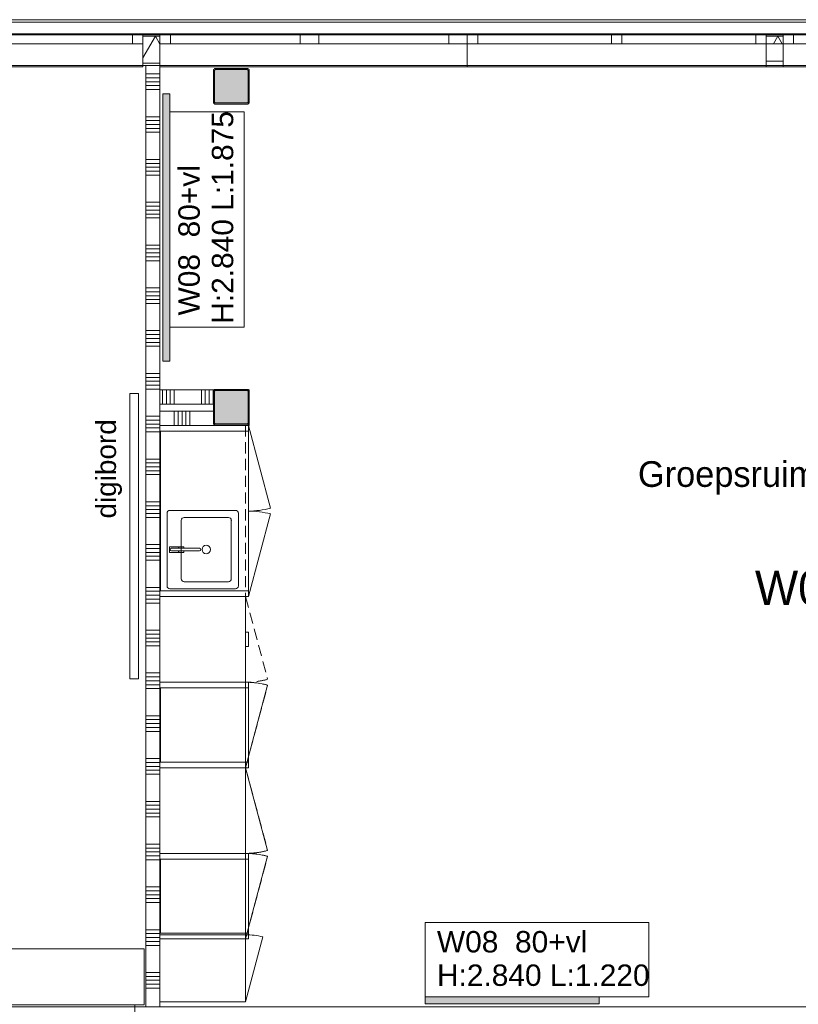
# Model space of a CAD drawing. Header units: millimetres. Extents: x -409 to 257590, y -7854 to 67330.
# Tile 148 of 205: x 15417 to 20876, y 56477 to 63380. Entities that reach past the tile are written whole.
import ezdxf
from ezdxf.enums import TextEntityAlignment as Align

# ---------------------------------------------------------------- set-up
doc = ezdxf.new("R2010")
doc.units = ezdxf.units.MM
doc.header["$MEASUREMENT"] = 0
doc.linetypes.add('B0702', pattern=[117.37, 78.119999, -39.250001])
for name, color, linetype in [('22 NC Binnenwanden', 7, 'Continuous'), ('42 Binnenwandafw', 7, 'Continuous'), ('42 Binnenwandafw Doorsnede-arcering', 7, 'Continuous'), ('72 VI kastenwanden', 7, 'Continuous'), ('Info Wandafwerking aanduiding', 7, 'Continuous'), ('New_21 Buitenwanden', 7, 'Continuous'), ('New_21 Buitenwanden Doorsnede-arcering', 7, 'Continuous'), ('New_21 Buitenwanden Laagscheidingslijnen', 7, 'Continuous'), ('New_21 Buitenwanden Ramen', 7, 'Continuous'), ('New_22 NC Binnenwanden', 7, 'Continuous'), ('New_22 NC Binnenwanden Doorsnede-arcering', 7, 'Continuous'), ('New_22 NC Binnenwanden Ramen', 7, 'Continuous'), ('New_23 Vloeren', 7, 'Continuous'), ('New_72 Vaste Inrichting', 7, 'Continuous'), ('New_72 VI kastenwanden', 7, 'Continuous'), ('New_info tekst digiborden', 7, 'Continuous'), ('New_Z Ruimtefuncties', 7, 'Continuous'), ('New_Z Ruimtefuncties Zone omranding', 7, 'Continuous'), ('New_Z Ruimtefuncties Zone tekst', 7, 'Continuous'), ('S-COLS-____-OTLN.RVT S', 7, 'Continuous'), ('S-COLS-____-OTLN.RVT S 2D arcering', 7, 'Continuous')]:
    doc.layers.add(name, color=color, linetype=linetype)
doc.styles.add('GENERATED_STYLE_1', font='txt')
doc.styles.add('GENERATED_STYLE_2', font='txt')
pattern_1 = [(270, (0, 0), (200, 0), [])]

# ---------------------------------------------------------------- blocks, each defined once
blk = doc.blocks.new('Slab_1_2', base_point=(0, 42578.3))
at = {"layer": 'New_23 Vloeren', "color": 1, "linetype": 'Continuous', "lineweight": 0, "flags": 128}
blk.add_lwpolyline([(25600, 28000.1), (25600, 47486.3), (25600, 47510), (25600, 63060), (0, 63060), (0, 42578.3), (0, 39540), (0, 17060)], dxfattribs=at)
blk = doc.blocks.new('#Pui inbouwgarderobe 01')
at = {"layer": 'New_22 NC Binnenwanden Ramen', "color": 9, "linetype": 'Continuous', "lineweight": 0}
for p, q in [((-1600, 0), (-1600, -392)), ((-1533, 0), (-1600, 0)), ((1533, 0), (-1533, 0)), ((1600, 0), (1533, 0)), ((1600, -392), (1600, 0)), ((-1600, -392), (-1533, -392)), ((-1533, -392), (-1533, -513)), ((-1533, -392), (1533, -392)), ((1533, -513), (1533, -392)), ((1533, -392), (1600, -392)), ((-1533, -513), (-1533, -543)), ((1533, -531), (-1533, -531)), ((-1533, -543), (-1515, -543)), ((-1515, -543), (1515, -543)), ((1515, -543), (1533, -543)), ((1533, -543), (1533, -513))]:
    blk.add_line(p, q, dxfattribs=at)
at = {"layer": 'New_22 NC Binnenwanden Ramen', "color": 1, "linetype": 'Continuous', "lineweight": 0}
for p, q in [((1533, -462), (-1533, -462)), ((-1533, -513), (-1533, -543)), ((-1533, -543), (-1533, -513)), ((-1533, -513), (-1533, -543)), ((-1533, -543), (-1533, -513)), ((-1533, -513), (-1533, -543)), ((-1533, -543), (-1533, -513)), ((-1533, -543), (-1515, -543)), ((-1515, -543), (-1533, -543)), ((1515, -543), (1533, -543)), ((1533, -543), (1515, -543)), ((1533, -543), (1533, -513)), ((1533, -513), (1533, -543)), ((1533, -543), (1533, -513))]:
    blk.add_line(p, q, dxfattribs=at)
blk = doc.blocks.new('Wall_156_2', base_point=(7050, 56360))
at = {"layer": 'New_22 NC Binnenwanden Ramen', "color": 1, "linetype": 'Continuous', "lineweight": 0, "xscale": -1.00000000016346, "zscale": 1000}
blk.add_blockref('#Pui inbouwgarderobe 01', (14690, 56866), dxfattribs=at)
blk = doc.blocks.new('*X727')
at = {"layer": 'New_22 NC Binnenwanden Doorsnede-arcering', "color": 254, "linetype": 'Continuous', "lineweight": 0, "true_color": 0xe9ebeb}
for p, q in [((16500, 60635), (16500, 60628.5)), ((16500, 60628.5), (16500, 60535)), ((16527.4, 60635), (16527.4, 60628.5)), ((16527.4, 60628.5), (16527.4, 60535)), ((16554.9, 60635), (16554.9, 60628.5)), ((16554.9, 60628.5), (16554.9, 60535)), ((16582.3, 60635), (16582.3, 60628.5)), ((16582.3, 60628.5), (16582.3, 60535)), ((16609.7, 60635), (16609.7, 60628.5)), ((16609.7, 60628.5), (16609.7, 60535))]:
    blk.add_line(p, q, dxfattribs=at)
blk = doc.blocks.new('Wall_157_2', base_point=(16775, 60535))
at = {"layer": 'New_22 NC Binnenwanden', "color": 8, "linetype": 'Continuous', "lineweight": 0, "true_color": 0x778488, "flags": 128}
for points in [[(16775, 60635), (16400, 60635)], [(16400, 60535), (16400, 60635)], [(16400, 60535), (16775, 60535)]]:
    blk.add_lwpolyline(points, dxfattribs=at)
at = {"layer": 'New_22 NC Binnenwanden', "color": 8, "lineweight": 0, "true_color": 0x778488}
blk.add_blockref('*X727', (0, 0), dxfattribs=at)
blk = doc.blocks.new('*X729')
at = {"layer": 'New_22 NC Binnenwanden Doorsnede-arcering', "color": 254, "linetype": 'Continuous', "lineweight": 0, "true_color": 0xe9ebeb}
for p, q in [((16417.7, 60685), (16417.7, 60785)), ((16445.1, 60685), (16445.1, 60785)), ((16472.6, 60685), (16472.6, 60785)), ((16500, 60685), (16500, 60785)), ((16690.3, 60685), (16690.3, 60785)), ((16717.7, 60685), (16717.7, 60785)), ((16745.1, 60685), (16745.1, 60785)), ((16772.6, 60685), (16772.6, 60785))]:
    blk.add_line(p, q, dxfattribs=at)
blk = doc.blocks.new('Wall_158_2', base_point=(16775, 60785))
at = {"layer": 'New_22 NC Binnenwanden', "color": 8, "linetype": 'Continuous', "lineweight": 0, "true_color": 0x778488, "flags": 128}
for points in [[(16775, 60785), (16400, 60785)], [(16400, 60785), (16400, 60685)], [(16775, 60785), (16775, 60774)], [(16400, 60685), (16775, 60685)]]:
    blk.add_lwpolyline(points, dxfattribs=at)
at = {"layer": 'New_22 NC Binnenwanden', "color": 8, "lineweight": 0, "true_color": 0x778488}
blk.add_blockref('*X729', (0, 0), dxfattribs=at)
blk = doc.blocks.new('Wall_213_2', base_point=(25600, 63060))
at = {"layer": 'New_21 Buitenwanden', "color": 8, "linetype": 'Continuous', "lineweight": 0, "true_color": 0x778488}
for p, q in [((25814, 63362), (-214.2, 63362)), ((25744, 63274), (-144.2, 63274))]:
    blk.add_line(p, q, dxfattribs=at)
at = {"layer": 'New_21 Buitenwanden', "color": 8, "linetype": 'Continuous', "lineweight": 0, "true_color": 0x778488, "flags": 128}
for points in [[(25920, 63380), (-320.2, 63380)], [(-0.2, 63060), (25600, 63060)]]:
    blk.add_lwpolyline(points, dxfattribs=at)
blk = doc.blocks.new('Kast basis 1D 22_5')
at = {"layer": 'New_72 VI kastenwanden', "color": 1, "linetype": 'Continuous', "lineweight": 0}
for p, q in [((0, 600), (470, 600)), ((0, 0), (0, 600)), ((470, 0), (470, 600)), ((0, 0), (470, 0)), ((0, 0), (454, -121.6))]:
    blk.add_line(p, q, dxfattribs=at)
blk.add_arc((0, 0), 470, 345, 0, dxfattribs=at)
blk = doc.blocks.new('Kast basis 2D 22')
at = {"layer": 'New_72 VI kastenwanden', "color": 1, "linetype": 'Continuous', "lineweight": 0}
for p, q in [((0, 620), (1200, 620)), ((0, 0), (0, 620)), ((1125, 570), (615, 570)), ((890, 554), (850, 554)), ((850, 554), (850, 489)), ((890, 489), (890, 554)), ((1200, 0), (1200, 620)), ((595, 550), (595, 90)), ((850, 489), (861, 489)), ((861, 488), (850.3, 488)), ((850.3, 488), (850.3, 453)), ((861, 540), (861, 342.1)), ((861, 489), (861, 540)), ((861, 453), (861, 488)), ((879, 342.2), (879, 540)), ((879, 540), (879, 489)), ((879, 489), (890, 489)), ((889.7, 488), (879, 488)), ((879, 488), (879, 453)), ((889.7, 453), (889.7, 488)), ((1145, 90), (1145, 550)), ((645, 450), (645, 140)), ((1075, 470), (665, 470)), ((850.3, 453), (861, 453)), ((879, 453), (889.7, 453)), ((1095, 140), (1095, 450)), ((615, 70), (1125, 70)), ((665, 120), (1075, 120)), ((0, 0), (1200, 0)), ((0, 0), (579.6, -155.3)), ((1200, 0), (620.4, -155.3))]:
    blk.add_line(p, q, dxfattribs=at)
blk.add_circle((870, 295), 30, dxfattribs=at)
for centre, radius, start, end in [((615, 550), 20, 90, 180), ((1125, 550), 20, 0, 90), ((870, 540), 9, 0, 180), ((870, 540), 9, 0, 180), ((665, 450), 20, 90, 180), ((1075, 450), 20, 0, 90), ((870, 342.1), 9, 180.14724, 0.14724), ((665, 140), 20, 180, 270), ((1075, 140), 20, 270, 0), ((615, 90), 20, 180, 270), ((1125, 90), 20, 270, 0), ((0, 0), 600, 345, 0), ((1200, 0), 600, 180, 195)]:
    blk.add_arc(centre, radius, start, end, dxfattribs=at)
blk.add_point((665, 120), dxfattribs=at)
blk = doc.blocks.new('Kast basis 1D 22')
at = {"layer": 'New_72 VI kastenwanden', "color": 1, "linetype": 'Continuous', "lineweight": 0}
for p, q in [((0, 600), (600, 600)), ((0, 0), (0, 600)), ((600, 0), (600, 600)), ((0, 0), (600, 0)), ((0, 0), (579.6, -155.3))]:
    blk.add_line(p, q, dxfattribs=at)
blk.add_arc((0, 0), 600, 345, 0, dxfattribs=at)
blk = doc.blocks.new('Wall_387_2', base_point=(16400, 60985))
at = {"layer": '42 Binnenwandafw Doorsnede-arcering', "linetype": 'Continuous', "lineweight": 0, "true_color": 0x934451}
blk.add_hatch(color=15, dxfattribs=at).paths.add_polyline_path([(16470, 60985), (16470, 62860), (16420, 62860), (16420, 60985)])
at = {"layer": '42 Binnenwandafw', "color": 15, "linetype": 'Continuous', "lineweight": 0, "true_color": 0x934451, "flags": 128}
for points in [[(16470, 62860), (16420, 62860)], [(16420, 62860), (16420, 60985)], [(16470, 60985), (16470, 62860)], [(16420, 60985), (16470, 60985)]]:
    blk.add_lwpolyline(points, dxfattribs=at)
blk = doc.blocks.new('Wall_416_2', base_point=(18259, 56460))
at = {"layer": '42 Binnenwandafw Doorsnede-arcering', "linetype": 'Continuous', "lineweight": 0, "true_color": 0x934451}
blk.add_hatch(color=15, dxfattribs=at).paths.add_polyline_path([(18259, 56480), (19479, 56480), (19479, 56530), (18259, 56530)])
at = {"layer": '42 Binnenwandafw', "color": 15, "linetype": 'Continuous', "lineweight": 0, "true_color": 0x934451, "flags": 128}
for points in [[(19479, 56530), (18259, 56530)], [(18259, 56530), (18259, 56480)], [(18259, 56480), (19479, 56480)], [(19479, 56480), (19479, 56530)]]:
    blk.add_lwpolyline(points, dxfattribs=at)
blk = doc.blocks.new('Notitiebord 22 KM')
at = {"layer": 'New_72 Vaste Inrichting', "color": 253, "linetype": 'Continuous', "lineweight": 0, "true_color": 0x99a3a6}
for p, q in [((2000, 60), (0, 60)), ((0, 60), (0, 0)), ((0, 0), (2000, 0)), ((2000, 0), (2000, 60))]:
    blk.add_line(p, q, dxfattribs=at)
blk = doc.blocks.new('Kast wand 1D 22_6')
at = {"layer": 'New_72 VI kastenwanden', "color": 1, "linetype": 'B0702', "lineweight": 0}
for p, q in [((470, 600), (0, 600)), ((0, 600), (0, 0)), ((470, 0), (470, 600)), ((0, 0), (470, 0))]:
    blk.add_line(p, q, dxfattribs=at)
blk = doc.blocks.new('Column 322[5]_2', base_point=(0.5, 3))
at = {"layer": 'S-COLS-____-OTLN.RVT S 2D arcering', "linetype": 'Continuous', "lineweight": 0, "true_color": 0x778488}
h = blk.add_hatch(color=8, dxfattribs=at)
h.paths.add_polyline_path([(16775.5, 60551), (16776.5, 60546), (16779.3, 60541.8), (16783.5, 60538.9), (16788.5, 60538), (17012.5, 60538), (17017.5, 60538.9), (17021.7, 60541.8), (17024.5, 60546), (17025.5, 60551), (17025.5, 60775), (17024.5, 60779.9), (17021.7, 60784.1), (17017.5, 60787), (17012.5, 60788), (16788.5, 60788), (16783.5, 60787), (16779.3, 60784.1), (16776.5, 60779.9), (16775.5, 60775)])
h.paths.add_polyline_path([(17012.5, 60546), (16788.5, 60546), (16786.6, 60546.3), (16785, 60547.4), (16783.9, 60549), (16783.5, 60551), (16783.5, 60775), (16783.9, 60776.9), (16785, 60778.5), (16786.6, 60779.6), (16788.5, 60780), (17012.5, 60780), (17014.4, 60779.6), (17016.1, 60778.5), (17017.1, 60776.9), (17017.5, 60775), (17017.5, 60551), (17017.1, 60549), (17016.1, 60547.4), (17014.4, 60546.3)], flags=0)
blk.add_hatch(color=8, dxfattribs=at).paths.add_polyline_path([(17012.5, 60780), (16788.5, 60780), (16786.6, 60779.6), (16785, 60778.5), (16783.9, 60776.9), (16783.5, 60775), (16783.5, 60551), (16783.9, 60549), (16785, 60547.4), (16786.6, 60546.3), (16788.5, 60546), (17012.5, 60546), (17014.4, 60546.3), (17016.1, 60547.4), (17017.1, 60549), (17017.5, 60551), (17017.5, 60775), (17017.1, 60776.9), (17016.1, 60778.5), (17014.4, 60779.6)])
at = {"layer": 'S-COLS-____-OTLN.RVT S', "color": 1, "linetype": 'Continuous', "lineweight": 0}
for p, q in [((16776.5, 60779.9), (16775.5, 60775)), ((16775.5, 60775), (16775.5, 60551)), ((16779.3, 60784.1), (16776.5, 60779.9)), ((16783.5, 60787), (16779.3, 60784.1)), ((16788.5, 60788), (16783.5, 60787)), ((16783.5, 60775), (16783.9, 60776.9)), ((16783.5, 60551), (16783.5, 60775)), ((16783.9, 60776.9), (16785, 60778.5)), ((16785, 60778.5), (16786.6, 60779.6)), ((16786.6, 60779.6), (16788.5, 60780)), ((17012.5, 60788), (16788.5, 60788)), ((16788.5, 60780), (17012.5, 60780)), ((17017.5, 60787), (17012.5, 60788)), ((17012.5, 60780), (17014.4, 60779.6)), ((17014.4, 60779.6), (17016.1, 60778.5)), ((17016.1, 60778.5), (17017.1, 60776.9)), ((17017.1, 60776.9), (17017.5, 60775)), ((17021.7, 60784.1), (17017.5, 60787)), ((17017.5, 60775), (17017.5, 60551)), ((17024.5, 60779.9), (17021.7, 60784.1)), ((17025.5, 60775), (17024.5, 60779.9)), ((17025.5, 60551), (17025.5, 60775)), ((16775.5, 60551), (16776.5, 60546)), ((16776.5, 60546), (16779.3, 60541.8)), ((16779.3, 60541.8), (16783.5, 60538.9)), ((16783.9, 60549), (16783.5, 60551)), ((16785, 60547.4), (16783.9, 60549)), ((16786.6, 60546.3), (16785, 60547.4)), ((16788.5, 60546), (16786.6, 60546.3)), ((17012.5, 60546), (16788.5, 60546)), ((17014.4, 60546.3), (17012.5, 60546)), ((17016.1, 60547.4), (17014.4, 60546.3)), ((17017.1, 60549), (17016.1, 60547.4)), ((17017.5, 60551), (17017.1, 60549)), ((17017.5, 60538.9), (17021.7, 60541.8)), ((17021.7, 60541.8), (17024.5, 60546)), ((17024.5, 60546), (17025.5, 60551)), ((16783.5, 60538.9), (16788.5, 60538)), ((16788.5, 60538), (17012.5, 60538)), ((17012.5, 60538), (17017.5, 60538.9))]:
    blk.add_line(p, q, dxfattribs=at)
blk = doc.blocks.new('Column 407[90]_2', base_point=(0.5, 3))
at = {"layer": 'S-COLS-____-OTLN.RVT S 2D arcering', "linetype": 'Continuous', "lineweight": 0, "true_color": 0x778488}
h = blk.add_hatch(color=8, dxfattribs=at)
h.paths.add_polyline_path([(16775.5, 62801), (16776.5, 62796), (16779.3, 62791.8), (16783.5, 62788.9), (16788.5, 62788), (17012.5, 62788), (17017.5, 62788.9), (17021.7, 62791.8), (17024.5, 62796), (17025.5, 62801), (17025.5, 63025), (17024.5, 63029.9), (17021.7, 63034.1), (17017.5, 63037), (17012.5, 63038), (16788.5, 63038), (16783.5, 63037), (16779.3, 63034.1), (16776.5, 63029.9), (16775.5, 63025)])
h.paths.add_polyline_path([(17012.5, 62796), (16788.5, 62796), (16786.6, 62796.3), (16785, 62797.4), (16783.9, 62799), (16783.5, 62801), (16783.5, 63025), (16783.9, 63026.9), (16785, 63028.5), (16786.6, 63029.6), (16788.5, 63030), (17012.5, 63030), (17014.4, 63029.6), (17016.1, 63028.5), (17017.1, 63026.9), (17017.5, 63025), (17017.5, 62801), (17017.1, 62799), (17016.1, 62797.4), (17014.4, 62796.3)], flags=0)
blk.add_hatch(color=8, dxfattribs=at).paths.add_polyline_path([(17012.5, 63030), (16788.5, 63030), (16786.6, 63029.6), (16785, 63028.5), (16783.9, 63026.9), (16783.5, 63025), (16783.5, 62801), (16783.9, 62799), (16785, 62797.4), (16786.6, 62796.3), (16788.5, 62796), (17012.5, 62796), (17014.4, 62796.3), (17016.1, 62797.4), (17017.1, 62799), (17017.5, 62801), (17017.5, 63025), (17017.1, 63026.9), (17016.1, 63028.5), (17014.4, 63029.6)])
at = {"layer": 'S-COLS-____-OTLN.RVT S', "color": 1, "linetype": 'Continuous', "lineweight": 0}
for p, q in [((16776.5, 63029.9), (16775.5, 63025)), ((16775.5, 63025), (16775.5, 62801)), ((16779.3, 63034.1), (16776.5, 63029.9)), ((16783.5, 63037), (16779.3, 63034.1)), ((16788.5, 63038), (16783.5, 63037)), ((16783.5, 63025), (16783.9, 63026.9)), ((16783.5, 62801), (16783.5, 63025)), ((16783.9, 63026.9), (16785, 63028.5)), ((16785, 63028.5), (16786.6, 63029.6)), ((16786.6, 63029.6), (16788.5, 63030)), ((17012.5, 63038), (16788.5, 63038)), ((16788.5, 63030), (17012.5, 63030)), ((17017.5, 63037), (17012.5, 63038)), ((17012.5, 63030), (17014.4, 63029.6)), ((17014.4, 63029.6), (17016.1, 63028.5)), ((17016.1, 63028.5), (17017.1, 63026.9)), ((17017.1, 63026.9), (17017.5, 63025)), ((17021.7, 63034.1), (17017.5, 63037)), ((17017.5, 63025), (17017.5, 62801)), ((17024.5, 63029.9), (17021.7, 63034.1)), ((17025.5, 63025), (17024.5, 63029.9)), ((17025.5, 62801), (17025.5, 63025)), ((16775.5, 62801), (16776.5, 62796)), ((16776.5, 62796), (16779.3, 62791.8)), ((16779.3, 62791.8), (16783.5, 62788.9)), ((16783.9, 62799), (16783.5, 62801)), ((16783.5, 62788.9), (16788.5, 62788)), ((16785, 62797.4), (16783.9, 62799)), ((16786.6, 62796.3), (16785, 62797.4)), ((16788.5, 62796), (16786.6, 62796.3)), ((17012.5, 62796), (16788.5, 62796)), ((16788.5, 62788), (17012.5, 62788)), ((17014.4, 62796.3), (17012.5, 62796)), ((17012.5, 62788), (17017.5, 62788.9)), ((17016.1, 62797.4), (17014.4, 62796.3)), ((17017.1, 62799), (17016.1, 62797.4)), ((17017.5, 62801), (17017.1, 62799)), ((17017.5, 62788.9), (17021.7, 62791.8)), ((17021.7, 62791.8), (17024.5, 62796)), ((17024.5, 62796), (17025.5, 62801))]:
    blk.add_line(p, q, dxfattribs=at)
blk = doc.blocks.new('Kast wand 2D 22_2')
at = {"layer": 'New_72 VI kastenwanden', "color": 1, "linetype": 'B0702', "lineweight": 0}
for p, q in [((1200, 600), (0, 600)), ((0, 600), (0, 0)), ((1200, 0), (1200, 600)), ((0, 0), (1200, 0))]:
    blk.add_line(p, q, dxfattribs=at)
blk = doc.blocks.new('#72 ladekast 4L')
at = {"layer": 'New_72 VI kastenwanden', "color": 9, "linetype": 'Continuous', "lineweight": 0}
for p, q in [((20, 620), (0, 620)), ((0, 620), (0, 40)), ((580, 620), (20, 620)), ((600, 620), (580, 620)), ((600, 40), (600, 620)), ((0, 40), (0, 20)), ((0, 20), (600, 20)), ((350, 20), (250, 20)), ((250, 20), (250, 0)), ((250, 0), (350, 0)), ((350, 0), (350, 20)), ((600, 20), (600, 40))]:
    blk.add_line(p, q, dxfattribs=at)
blk = doc.blocks.new('Kast wand 1D 22')
at = {"layer": 'New_72 VI kastenwanden', "color": 1, "linetype": 'B0702', "lineweight": 0}
for p, q in [((600, 600), (0, 600)), ((0, 600), (0, 0)), ((600, 0), (600, 600)), ((0, 0), (600, 0))]:
    blk.add_line(p, q, dxfattribs=at)
blk = doc.blocks.new('Kast wand 1D 22_2')
at = {"layer": 'New_72 VI kastenwanden', "color": 1, "linetype": 'B0702', "lineweight": 0}
for p, q in [((600, 600), (0, 600)), ((0, 600), (0, 0)), ((600, 0), (600, 600)), ((0, 0), (600, 0)), ((0, 0), (579.6, -155.3))]:
    blk.add_line(p, q, dxfattribs=at)
blk.add_arc((0, 0), 600, 345, 0, dxfattribs=at)
blk = doc.blocks.new('#72 kadervak')
at = {"layer": 'New_72 VI kastenwanden', "color": 7, "linetype": 'Continuous', "lineweight": 0}
for p, q in [((600, 620), (0, 620)), ((0, 620), (0, 0)), ((600, 620), (0, 620)), ((0, 620), (0, 0)), ((40, 620), (0, 620)), ((0, 620), (0, 0)), ((40, 0), (40, 620)), ((560, 620), (40, 620)), ((40, 620), (40, 615)), ((40, 615), (560, 615)), ((600, 620), (560, 620)), ((560, 620), (560, 0)), ((560, 615), (560, 620)), ((600, 0), (600, 620)), ((600, 0), (600, 620)), ((600, 0), (600, 620)), ((0, 0), (600, 0)), ((0, 0), (600, 0)), ((0, 0), (40, 0)), ((560, 0), (600, 0))]:
    blk.add_line(p, q, dxfattribs=at)
blk = doc.blocks.new('Kast hoog 1D 22')
at = {"layer": 'New_72 VI kastenwanden', "color": 1, "linetype": 'Continuous', "lineweight": 0}
for p, q in [((600, 600), (0, 600)), ((0, 600), (0, 0)), ((600, 0), (600, 600)), ((0, 0), (600, 0)), ((0, 0), (579.6, -155.3))]:
    blk.add_line(p, q, dxfattribs=at)
blk.add_arc((0, 0), 600, 345, 0, dxfattribs=at)
blk = doc.blocks.new('#72 pantryvak')
at = {"layer": '72 VI kastenwanden', "color": 1, "linetype": 'Continuous', "lineweight": 0}
for p, q in [((1200, 620), (0, 620)), ((0, 620), (0, 0)), ((40, 620), (0, 620)), ((0, 620), (0, 0)), ((1160, 620), (40, 620)), ((40, 620), (40, 0)), ((40, 0), (40, 620)), ((1160, 620), (40, 620)), ((40, 620), (40, 615)), ((40, 615), (1160, 615)), ((1160, 0), (1160, 620)), ((1160, 615), (1160, 620)), ((1160, 620), (1160, 0)), ((1200, 620), (1160, 620)), ((1200, 0), (1200, 620)), ((1200, 0), (1200, 620)), ((0, 0), (1200, 0)), ((0, 0), (40, 0)), ((40, 0), (1160, 0)), ((1160, 0), (1200, 0))]:
    blk.add_line(p, q, dxfattribs=at)
blk = doc.blocks.new('Kast wand 2D 22')
at = {"layer": 'New_72 VI kastenwanden', "color": 1, "linetype": 'B0702', "lineweight": 0}
for p, q in [((1200, 600), (0, 600)), ((0, 600), (0, 0)), ((1200, 0), (1200, 600)), ((0, 0), (1200, 0)), ((0, 0), (579.6, -155.3)), ((1200, 0), (620.4, -155.3))]:
    blk.add_line(p, q, dxfattribs=at)
for centre, start, end in [((0, 0), 345, 0), ((1200, 0), 180, 195)]:
    blk.add_arc(centre, 600, start, end, dxfattribs=at)
blk = doc.blocks.new('Groepsruimte 9_2.24_38_2', base_point=(20561.3, 59760))
at = {"layer": 'New_Z Ruimtefuncties Zone tekst', "color": 2, "lineweight": 0}
for tag, height, style, p in [('ROOM_NAME', 180, 'GENERATED_STYLE_1', (21410.5, 60284.6)), ('DUMMY_938', 180, 'GENERATED_STYLE_1', (21410.5, 60325.7)), ('DUMMY_939', 180, 'GENERATED_STYLE_1', (21410.5, 59948.6)), ('ROOM_NUMBER', 180, 'GENERATED_STYLE_1', (21410.5, 59907.4)), ('stWallCovering', 240, 'GENERATED_STYLE_2', (21410.5, 59516.6))]:
    blk.add_attdef(tag, text='', height=height, dxfattribs=dict(at, style=style)).set_placement(p, align=Align.TOP_RIGHT)
at = {"layer": 'New_Z Ruimtefuncties Zone tekst', "color": 2, "lineweight": 0, "style": 'GENERATED_STYLE_2'}
blk.add_attdef('DUMMY_940', text='', height=240, dxfattribs=at).set_placement((19712.1, 59571.4), align=Align.TOP_LEFT)
blk = doc.blocks.new('*X2119')
at = {"layer": 'New_22 NC Binnenwanden Doorsnede-arcering', "color": 254, "linetype": 'Continuous', "lineweight": 0, "true_color": 0xe9ebeb}
for p, q in [((16400, 63000), (16300, 63000)), ((16400, 62972.6), (16300, 62972.6)), ((16400, 62945.1), (16300, 62945.1)), ((16400, 62917.7), (16300, 62917.7)), ((16400, 62890.3), (16300, 62890.3)), ((16400, 62700), (16300, 62700)), ((16400, 62672.6), (16300, 62672.6)), ((16400, 62645.1), (16300, 62645.1)), ((16400, 62617.7), (16300, 62617.7)), ((16400, 62590.3), (16300, 62590.3)), ((16400, 62400), (16300, 62400)), ((16400, 62372.6), (16300, 62372.6)), ((16400, 62345.1), (16300, 62345.1)), ((16400, 62317.7), (16300, 62317.7)), ((16400, 62290.3), (16300, 62290.3)), ((16400, 62100), (16300, 62100)), ((16400, 62072.6), (16300, 62072.6)), ((16400, 62045.1), (16300, 62045.1)), ((16400, 62017.7), (16300, 62017.7)), ((16400, 61990.3), (16300, 61990.3)), ((16400, 61800), (16300, 61800)), ((16400, 61772.6), (16300, 61772.6)), ((16400, 61745.1), (16300, 61745.1)), ((16400, 61717.7), (16300, 61717.7)), ((16400, 61690.3), (16300, 61690.3)), ((16400, 61500), (16300, 61500)), ((16400, 61472.6), (16300, 61472.6)), ((16400, 61445.1), (16300, 61445.1)), ((16400, 61417.7), (16300, 61417.7)), ((16400, 61390.3), (16300, 61390.3)), ((16400, 61200), (16300, 61200)), ((16400, 61172.6), (16300, 61172.6)), ((16400, 61145.1), (16300, 61145.1)), ((16400, 61117.7), (16300, 61117.7)), ((16400, 61090.3), (16300, 61090.3)), ((16400, 60900), (16300, 60900)), ((16400, 60872.6), (16300, 60872.6)), ((16400, 60845.1), (16300, 60845.1)), ((16400, 60817.7), (16300, 60817.7)), ((16400, 60790.3), (16300, 60790.3)), ((16400, 60600), (16300, 60600)), ((16400, 60572.6), (16300, 60572.6)), ((16400, 60545.1), (16300, 60545.1)), ((16400, 60517.7), (16300, 60517.7)), ((16400, 60490.3), (16300, 60490.3)), ((16400, 60300), (16300, 60300)), ((16400, 60272.6), (16300, 60272.6)), ((16400, 60245.1), (16300, 60245.1)), ((16400, 60217.7), (16300, 60217.7)), ((16400, 60190.3), (16300, 60190.3)), ((16400, 60000), (16300, 60000)), ((16400, 59972.6), (16300, 59972.6)), ((16400, 59945.1), (16300, 59945.1)), ((16400, 59917.7), (16300, 59917.7)), ((16400, 59890.3), (16300, 59890.3)), ((16400, 59700), (16300, 59700)), ((16400, 59672.6), (16300, 59672.6)), ((16400, 59645.1), (16300, 59645.1)), ((16400, 59617.7), (16300, 59617.7)), ((16400, 59590.3), (16300, 59590.3)), ((16400, 59400), (16300, 59400)), ((16400, 59372.6), (16300, 59372.6)), ((16400, 59345.1), (16300, 59345.1)), ((16400, 59317.7), (16300, 59317.7)), ((16400, 59290.3), (16300, 59290.3)), ((16400, 59100), (16300, 59100)), ((16400, 59072.6), (16300, 59072.6)), ((16400, 59045.1), (16300, 59045.1)), ((16400, 59017.7), (16300, 59017.7)), ((16400, 58990.3), (16300, 58990.3)), ((16400, 58800), (16300, 58800)), ((16400, 58772.6), (16300, 58772.6)), ((16400, 58745.1), (16300, 58745.1)), ((16400, 58717.7), (16300, 58717.7)), ((16400, 58690.3), (16300, 58690.3)), ((16400, 58500), (16300, 58500)), ((16400, 58472.6), (16300, 58472.6)), ((16400, 58445.1), (16300, 58445.1)), ((16400, 58417.7), (16300, 58417.7)), ((16400, 58390.3), (16300, 58390.3)), ((16400, 58200), (16300, 58200)), ((16400, 58172.6), (16300, 58172.6)), ((16400, 58145.1), (16300, 58145.1)), ((16400, 58117.7), (16300, 58117.7)), ((16400, 58090.3), (16300, 58090.3)), ((16400, 57900), (16300, 57900)), ((16400, 57872.6), (16300, 57872.6)), ((16400, 57845.1), (16300, 57845.1)), ((16400, 57817.7), (16300, 57817.7)), ((16400, 57790.3), (16300, 57790.3)), ((16400, 57600), (16300, 57600)), ((16400, 57572.6), (16300, 57572.6)), ((16400, 57545.1), (16300, 57545.1)), ((16400, 57517.7), (16300, 57517.7)), ((16400, 57490.3), (16300, 57490.3)), ((16400, 57300), (16300, 57300)), ((16400, 57272.6), (16300, 57272.6)), ((16400, 57245.1), (16300, 57245.1)), ((16400, 57217.7), (16300, 57217.7)), ((16400, 57190.3), (16300, 57190.3)), ((16400, 57000), (16300, 57000)), ((16400, 56972.6), (16300, 56972.6)), ((16400, 56945.1), (16300, 56945.1)), ((16400, 56917.7), (16300, 56917.7)), ((16400, 56890.3), (16300, 56890.3)), ((16400, 56700), (16300, 56700)), ((16400, 56672.6), (16300, 56672.6)), ((16400, 56645.1), (16300, 56645.1)), ((16400, 56617.7), (16300, 56617.7)), ((16400, 56590.3), (16300, 56590.3))]:
    blk.add_line(p, q, dxfattribs=at)
blk = doc.blocks.new('Wall_487_2', base_point=(16300, 63060))
at = {"layer": 'New_22 NC Binnenwanden', "color": 8, "linetype": 'Continuous', "lineweight": 0, "true_color": 0x778488, "flags": 128}
for points in [[(16300, 63060), (16300, 56460)], [(16300, 63060), (16400, 63060)], [(16400, 56460), (16400, 63060)], [(16300, 56460), (16400, 56460)]]:
    blk.add_lwpolyline(points, dxfattribs=at)
at = {"layer": 'New_22 NC Binnenwanden', "color": 8, "lineweight": 0, "true_color": 0x778488}
blk.add_blockref('*X2119', (0, 0), dxfattribs=at)
blk = doc.blocks.new('*X2124')
at = {"layer": 'New_21 Buitenwanden Doorsnede-arcering', "color": 254, "linetype": 'Continuous', "lineweight": 0, "true_color": 0xe9ebeb}
for q in [(16280, 63111.8), (16400, 63208.3)]:
    blk.add_line((16367.9, 63264), q, dxfattribs=at)
blk = doc.blocks.new('*X2125')
at = {"layer": 'New_21 Buitenwanden Doorsnede-arcering', "color": 254, "linetype": 'Continuous', "lineweight": 0, "true_color": 0xe9ebeb}
for p, q in [((20732.6, 63264), (20701.5, 63210)), ((20732.6, 63264), (20763.8, 63210)), ((20770, 63199.3), (20770, 63199.3))]:
    blk.add_line(p, q, dxfattribs=at)
blk = doc.blocks.new('Rnx horizontaal 22_7')
at = {"layer": 'New_21 Buitenwanden Ramen', "color": 1, "linetype": 'Continuous', "lineweight": 0}
for p, q in [((-1077.5, 150), (-1077.5, 160)), ((-1077.5, 160), (1077.5, 160)), ((1077.5, 160), (1077.5, 150)), ((-1077.5, 0), (-947.5, 0)), ((-947.5, 0), (-947.5, -72)), ((-947.5, 0), (-36.5, 0)), ((-36.5, -72), (-36.5, 0)), ((-36.5, 0), (57, 0)), ((57, 0), (93.5, 0)), ((93.5, 0), (93.5, -72)), ((93.5, 0), (1004.5, 0)), ((1004.5, -72), (1004.5, 0)), ((1004.5, 0), (1077.5, 0)), ((-947.5, -72), (-1077.5, -72)), ((-36.5, -72), (-947.5, -72)), ((57, -72), (-36.5, -72)), ((93.5, -72), (57, -72)), ((1004.5, -72), (93.5, -72)), ((1077.5, -72), (1004.5, -72))]:
    blk.add_line(p, q, dxfattribs=at)
at = {"layer": 'New_21 Buitenwanden Ramen', "color": 9, "linetype": 'Continuous', "lineweight": 0}
for p, q in [((-1077.5, 135), (-1077.5, 150)), ((1077.5, 135), (1077.5, 150)), ((-1077.5, 0), (-1077.5, 135)), ((1077.5, 0), (1077.5, 135)), ((-1077.5, -54), (-1077.5, 0)), ((-1077.5, -54), (-1077.5, 0)), ((1077.5, -54), (1077.5, 0)), ((1077.5, -54), (1077.5, 0)), ((-1077.5, -72), (-1077.5, -54)), ((-1077.5, -72), (-1077.5, -54)), ((1077.5, -72), (1077.5, -54)), ((1077.5, -72), (1077.5, -54))]:
    blk.add_line(p, q, dxfattribs=at)
blk = doc.blocks.new('Rnx horizontaal 22_8')
at = {"layer": 'New_21 Buitenwanden Ramen', "color": 1, "linetype": 'Continuous', "lineweight": 0}
for p, q in [((-1077.5, 150), (-1077.5, 160)), ((-1077.5, 160), (1077.5, 160)), ((1077.5, 160), (1077.5, 150)), ((-1077.5, 0), (-1004.5, 0)), ((-1004.5, 0), (-1004.5, -72)), ((-1004.5, 0), (-93.5, 0)), ((-93.5, -72), (-93.5, 0)), ((-93.5, 0), (-57, 0)), ((-57, 0), (36.5, 0)), ((36.5, 0), (36.5, -72)), ((36.5, 0), (947.5, 0)), ((947.5, -72), (947.5, 0)), ((947.5, 0), (1077.5, 0)), ((-1004.5, -72), (-1077.5, -72)), ((-93.5, -72), (-1004.5, -72)), ((-57, -72), (-93.5, -72)), ((36.5, -72), (-57, -72)), ((947.5, -72), (36.5, -72)), ((1077.5, -72), (947.5, -72))]:
    blk.add_line(p, q, dxfattribs=at)
at = {"layer": 'New_21 Buitenwanden Ramen', "color": 9, "linetype": 'Continuous', "lineweight": 0}
for p, q in [((-1077.5, 135), (-1077.5, 150)), ((1077.5, 135), (1077.5, 150)), ((-1077.5, 0), (-1077.5, 135)), ((1077.5, 0), (1077.5, 135)), ((-1077.5, -54), (-1077.5, 0)), ((-1077.5, -54), (-1077.5, 0)), ((1077.5, -54), (1077.5, 0)), ((1077.5, -54), (1077.5, 0)), ((-1077.5, -72), (-1077.5, -54)), ((-1077.5, -72), (-1077.5, -54)), ((1077.5, -72), (1077.5, -54)), ((1077.5, -72), (1077.5, -54))]:
    blk.add_line(p, q, dxfattribs=at)
blk = doc.blocks.new('Rnx horizontaal 22_9')
at = {"layer": 'New_21 Buitenwanden Ramen', "color": 1, "linetype": 'Continuous', "lineweight": 0}
for p, q in [((-1047.5, 150), (-1047.5, 160)), ((-1047.5, 160), (1047.5, 160)), ((1047.5, 160), (1047.5, 150)), ((-1047.5, 0), (-974.5, 0)), ((-974.5, 0), (-974.5, -72)), ((-974.5, 0), (-93.5, 0)), ((-93.5, -72), (-93.5, 0)), ((-93.5, 0), (-57, 0)), ((-57, 0), (36.5, 0)), ((36.5, 0), (36.5, -72)), ((36.5, 0), (917.5, 0)), ((917.5, -72), (917.5, 0)), ((917.5, 0), (1047.5, 0)), ((-974.5, -72), (-1047.5, -72)), ((-93.5, -72), (-974.5, -72)), ((-57, -72), (-93.5, -72)), ((36.5, -72), (-57, -72)), ((917.5, -72), (36.5, -72)), ((1047.5, -72), (917.5, -72))]:
    blk.add_line(p, q, dxfattribs=at)
at = {"layer": 'New_21 Buitenwanden Ramen', "color": 9, "linetype": 'Continuous', "lineweight": 0}
for p, q in [((-1047.5, 135), (-1047.5, 150)), ((1047.5, 135), (1047.5, 150)), ((-1047.5, 0), (-1047.5, 135)), ((1047.5, 0), (1047.5, 135)), ((-1047.5, -54), (-1047.5, 0)), ((-1047.5, -54), (-1047.5, 0)), ((1047.5, -54), (1047.5, 0)), ((1047.5, -54), (1047.5, 0)), ((-1047.5, -72), (-1047.5, -54)), ((-1047.5, -72), (-1047.5, -54)), ((1047.5, -72), (1047.5, -54)), ((1047.5, -72), (1047.5, -54))]:
    blk.add_line(p, q, dxfattribs=at)
blk = doc.blocks.new('Rnx horizontaal 22_13')
at = {"layer": 'New_21 Buitenwanden Ramen', "color": 1, "linetype": 'Continuous', "lineweight": 0}
for p, q in [((-1047.5, 150), (-1047.5, 160)), ((-1047.5, 160), (1047.5, 160)), ((1047.5, 160), (1047.5, 150)), ((-1047.5, 0), (-974.5, 0)), ((-974.5, 0), (-974.5, -72)), ((-974.5, 0), (-36.5, 0)), ((-36.5, -72), (-36.5, 0)), ((-36.5, 0), (0, 0)), ((0, 0), (36.5, 0)), ((36.5, 0), (36.5, -72)), ((36.5, 0), (974.5, 0)), ((974.5, -72), (974.5, 0)), ((974.5, 0), (1047.5, 0)), ((-974.5, -72), (-1047.5, -72)), ((-36.5, -72), (-974.5, -72)), ((0, -72), (-36.5, -72)), ((36.5, -72), (0, -72)), ((974.5, -72), (36.5, -72)), ((1047.5, -72), (974.5, -72))]:
    blk.add_line(p, q, dxfattribs=at)
at = {"layer": 'New_21 Buitenwanden Ramen', "color": 9, "linetype": 'Continuous', "lineweight": 0}
for p, q in [((-1047.5, 135), (-1047.5, 150)), ((1047.5, 135), (1047.5, 150)), ((-1047.5, 0), (-1047.5, 135)), ((1047.5, 0), (1047.5, 135)), ((-1047.5, -54), (-1047.5, 0)), ((-1047.5, -54), (-1047.5, 0)), ((1047.5, -54), (1047.5, 0)), ((1047.5, -54), (1047.5, 0)), ((-1047.5, -72), (-1047.5, -54)), ((-1047.5, -72), (-1047.5, -54)), ((1047.5, -72), (1047.5, -54)), ((1047.5, -72), (1047.5, -54))]:
    blk.add_line(p, q, dxfattribs=at)
blk = doc.blocks.new('R nis rechthoekig 22_9')
at = {"layer": 'New_21 Buitenwanden Ramen', "color": 1, "linetype": 'Continuous', "lineweight": 0}
for p, q in [((-60, 150), (-60, 0)), ((60, 150), (-60, 150)), ((-60, 150), (60, 150)), ((60, 0), (60, 150)), ((-60, 0), (60, 0))]:
    blk.add_line(p, q, dxfattribs=at)
blk = doc.blocks.new('Wall_488_2', base_point=(25600, 63060))
at = {"layer": 'New_21 Buitenwanden Doorsnede-arcering', "linetype": 'Continuous', "lineweight": 0, "true_color": 0xe9ebeb}
h = blk.add_hatch(dxfattribs=at)
h.set_pattern_fill('930_Lijnen_vert_200_0002', color=254, style=0, pattern_type=2)
h.set_pattern_definition(pattern_1)
h.paths.add_polyline_path([(16280, 63075), (16280, 63060), (16400, 63060), (16400, 63075)])
h = blk.add_hatch(dxfattribs=at)
h.set_pattern_fill('930_Lijnen_vert_200_0002', color=254, style=0, pattern_type=2)
h.set_pattern_definition(pattern_1)
h.paths.add_polyline_path([(20770, 63060), (20770, 63060), (20770, 63075), (20770, 63075)])
at = {"layer": 'New_21 Buitenwanden', "color": 8, "linetype": 'Continuous', "lineweight": 0, "true_color": 0x778488}
for p, q in [((16280, 63282), (16280, 63264)), ((16280, 63264), (16280, 63210)), ((16400, 63282), (16400, 63264)), ((16400, 63264), (16400, 63210)), ((20650, 63282), (20650, 63264)), ((20650, 63264), (20650, 63210)), ((20770, 63282), (20770, 63264)), ((20770, 63264), (20770, 63210)), ((16280, 63210), (16280, 63075)), ((16400, 63210), (16400, 63075)), ((20770, 63210), (20650, 63210)), ((20770, 63210), (20770, 63075)), ((20770, 63060), (20770, 63210)), ((16280, 63075), (16280, 63060)), ((16400, 63075), (16400, 63060)), ((20770, 63075), (20770, 63060))]:
    blk.add_line(p, q, dxfattribs=at)
at = {"layer": 'New_21 Buitenwanden', "color": 8, "linetype": 'Continuous', "lineweight": 0, "true_color": 0x778488, "flags": 128}
for points in [[(16400, 63282), (16280, 63282)], [(20770, 63282), (20650, 63282)], [(16280, 63060), (16400, 63060)]]:
    blk.add_lwpolyline(points, dxfattribs=at)
at = {"layer": 'New_21 Buitenwanden Laagscheidingslijnen', "color": 8, "linetype": 'Continuous', "lineweight": 0, "true_color": 0x778488}
for p, q in [((16400, 63264), (16280, 63264)), ((20770, 63264), (20650, 63264)), ((16280, 63075), (16400, 63075)), ((20770, 63075), (20770, 63075))]:
    blk.add_line(p, q, dxfattribs=at)
at = {"layer": 'New_21 Buitenwanden', "color": 8, "lineweight": 0, "true_color": 0x778488}
for name in ['*X2124', '*X2125']:
    blk.add_blockref(name, (0, 0), dxfattribs=at)
at = {"layer": 'New_21 Buitenwanden Ramen', "color": 1, "linetype": 'Continuous', "lineweight": 0, "xscale": -1, "zscale": 1000, "rotation": 179.9999999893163}
for name, p in [('Rnx horizontaal 22_7', (15202.5, 63210)), ('Rnx horizontaal 22_8', (17477.5, 63210)), ('Rnx horizontaal 22_13', (19602.5, 63210)), ('Rnx horizontaal 22_9', (21817.5, 63210))]:
    blk.add_blockref(name, p, dxfattribs=at)
at = {"layer": 'New_21 Buitenwanden Ramen', "color": 1, "linetype": 'Continuous', "lineweight": 0, "zscale": 1000, "rotation": 179.9999999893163}
blk.add_blockref('R nis rechthoekig 22_9', (20710, 63210), dxfattribs=at)
blk = doc.blocks.new('Slab_47_2', base_point=(20650, 63050))
at = {"layer": '22 NC Binnenwanden', "color": 7, "linetype": 'Continuous', "lineweight": 0, "flags": 128}
blk.add_lwpolyline([(20650, 63050), (20770, 63050), (20770, 63090), (20650, 63090)], close=True, dxfattribs=at)

msp = doc.modelspace()

# ---------------------------------------------------------------- linework, layer by layer
at = {"layer": 'Info Wandafwerking aanduiding', "color": 9, "linetype": 'Continuous', "lineweight": 0, "flags": 128}
for points in [[(16470, 61223.2), (16470, 62733.8), (16991.4, 62733.8), (16991.4, 61223.2)], [(18259, 57051.4), (19827.2, 57051.4), (19827.2, 56530), (18259, 56530)]]:
    msp.add_lwpolyline(points, close=True, dxfattribs=at)
at = {"layer": 'New_Z Ruimtefuncties Zone omranding', "color": 231, "linetype": 'Continuous', "lineweight": 0, "true_color": 0xf9acba, "flags": 128}
for points in [[(7050, 56460), (7650, 56460), (16300, 56460), (16300, 63060), (8825, 63060), (8575, 63060), (7650, 63060), (7650, 60510), (7050, 60510)], [(16400, 60535), (16400, 56460), (25600, 56460), (25600, 60785), (25600, 63060), (25325, 63060), (17025, 63060), (16400, 63060), (16400, 60785), (17025, 60785), (17025, 60535)]]:
    msp.add_lwpolyline(points, close=True, dxfattribs=at)

# ---------------------------------------------------------------- block references
at = {"layer": '22 NC Binnenwanden', "color": 7, "linetype": 'Continuous', "lineweight": 0}
msp.add_blockref('Slab_47_2', (20650, 63050), dxfattribs=at)
at = {"layer": '42 Binnenwandafw', "color": 15, "lineweight": 0, "true_color": 0x934451}
for name, p in [('Wall_387_2', (16400, 60985)), ('Wall_416_2', (18259, 56460))]:
    msp.add_blockref(name, p, dxfattribs=at)
at = {"layer": '72 VI kastenwanden', "color": 1, "linetype": 'Continuous', "lineweight": 0, "zscale": 1000, "rotation": 90}
msp.add_blockref('#72 pantryvak', (17020, 59335), dxfattribs=at)
at = {"layer": 'New_21 Buitenwanden', "color": 8, "lineweight": 0, "true_color": 0x778488}
for name in ['Wall_213_2', 'Wall_488_2']:
    msp.add_blockref(name, (25600, 63060), dxfattribs=at)
at = {"layer": 'New_22 NC Binnenwanden', "color": 8, "lineweight": 0, "true_color": 0x778488}
for name, p in [('Wall_487_2', (16300, 63060)), ('Wall_158_2', (16775, 60785)), ('Wall_157_2', (16775, 60535)), ('Wall_156_2', (7050, 56360))]:
    msp.add_blockref(name, p, dxfattribs=at)
at = {"layer": 'New_23 Vloeren', "color": 1, "linetype": 'Continuous', "lineweight": 0}
msp.add_blockref('Slab_1_2', (0, 42578.3), dxfattribs=at)
at = {"layer": 'New_72 Vaste Inrichting', "color": 1, "linetype": 'Continuous', "lineweight": 0, "zscale": 1000, "rotation": 90}
msp.add_blockref('Notitiebord 22 KM', (16250, 58760), dxfattribs=at)
at = {"layer": 'New_72 VI kastenwanden', "color": 1, "linetype": 'Continuous', "lineweight": 0, "xscale": -1, "zscale": 1000, "rotation": 90}
for name, p in [('Kast basis 2D 22', (17020, 60535)), ('Kast wand 2D 22_2', (17000, 60535)), ('Kast wand 1D 22_2', (17000, 59335)), ('Kast wand 2D 22', (17000, 59335)), ('#72 kadervak', (17020, 58735)), ('Kast hoog 1D 22', (17000, 58135)), ('Kast wand 1D 22_2', (17000, 58135)), ('Kast wand 2D 22', (17000, 58135)), ('#72 kadervak', (17020, 57535))]:
    msp.add_blockref(name, p, dxfattribs=at)
at = {"layer": 'New_72 VI kastenwanden', "color": 253, "linetype": 'Continuous', "lineweight": 0, "true_color": 0x99a3a6, "xscale": -1, "zscale": 1000, "rotation": 90}
msp.add_blockref('#72 ladekast 4L', (17020, 59335), dxfattribs=at)
at = {"layer": 'New_72 VI kastenwanden', "color": 1, "linetype": 'Continuous', "lineweight": 0, "zscale": 1000, "rotation": 90}
for name, p in [('Kast basis 1D 22', (17000, 58135)), ('Kast wand 1D 22', (17000, 58135)), ('Kast basis 1D 22', (17000, 56935)), ('Kast wand 1D 22', (17000, 56935)), ('Kast basis 1D 22_5', (17000, 56495)), ('Kast wand 1D 22_6', (17000, 56495)), ('Kast wand 1D 22_6', (17000, 56495))]:
    msp.add_blockref(name, p, dxfattribs=at)
at = {"layer": 'New_Z Ruimtefuncties', "color": 2, "linetype": 'Continuous', "lineweight": 0}
msp.add_blockref('Groepsruimte 9_2.24_38_2', (20561.3, 59760), dxfattribs=at).add_auto_attribs({'ROOM_NAME': 'Groepsruimte 9', 'ROOM_NUMBER': '2.24', 'stWallCovering': 'W03a'})
at = {"layer": 'S-COLS-____-OTLN.RVT S', "color": 1, "linetype": 'Continuous', "lineweight": 0}
for name in ['Column 407[90]_2', 'Column 322[5]_2']:
    msp.add_blockref(name, (0.5, 3), dxfattribs=at)

# ---------------------------------------------------------------- texts
at = {"layer": 'Info Wandafwerking aanduiding', "color": 2, "linetype": 'Continuous', "lineweight": 0, "insert": (16529.3, 61248.2), "char_height": 150, "attachment_point": 1, "rotation": 90, "line_spacing_factor": 0.938049, "style": 'GENERATED_STYLE_1'}
msp.add_mtext('\\A1;{\\pql;\\fArial|b0|i0|c0|p38; W08 \\fArial|b0|i0|c0|p38; \\fArial|b0|i0|c0|p38;80\\fArial|b0|i0|c0|p38;+vl\\P\\pql;\\fArial|b0|i0|c0|p38;H:\\fArial|b0|i0|c0|p38;2.840\\fArial|b0|i0|c0|p38; L:\\fArial|b0|i0|c0|p38;1.875}', dxfattribs=at)
at = {"layer": 'Info Wandafwerking aanduiding', "color": 2, "linetype": 'Continuous', "lineweight": 0, "insert": (18284, 56604), "char_height": 150, "attachment_point": 7, "line_spacing_factor": 0.938049, "style": 'GENERATED_STYLE_1'}
msp.add_mtext('\\A1;{\\pql;\\fArial|b0|i0|c0|p38; W08 \\fArial|b0|i0|c0|p38; \\fArial|b0|i0|c0|p38;80\\fArial|b0|i0|c0|p38;+vl\\P\\pql;\\fArial|b0|i0|c0|p38; H:\\fArial|b0|i0|c0|p38;2.840\\fArial|b0|i0|c0|p38; L:\\fArial|b0|i0|c0|p38;1.220}', dxfattribs=at)
at = {"layer": 'New_info tekst digiborden', "color": 2, "linetype": 'Continuous', "lineweight": 0, "insert": (16043, 59882.8), "char_height": 140, "attachment_point": 4, "rotation": 90, "style": 'GENERATED_STYLE_1'}
msp.add_mtext('\\A1;{\\pql;\\fArial|b0|i0|c0|p38;digibord}', dxfattribs=at)

doc.saveas('drawing.dxf')
